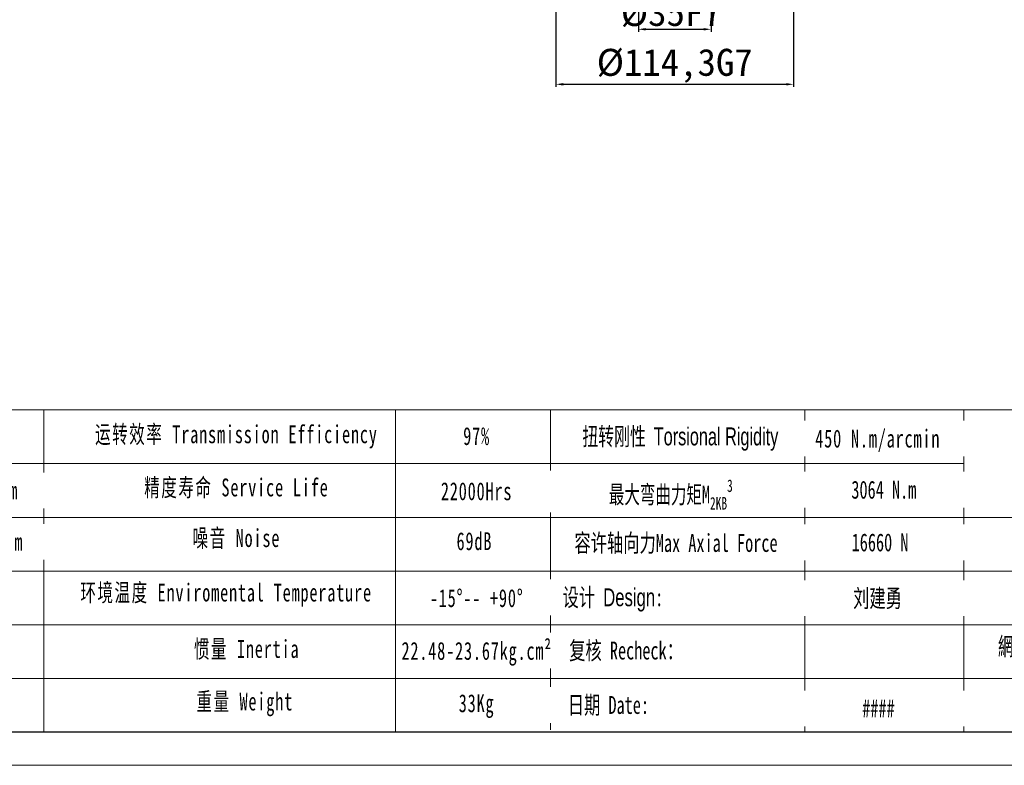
# Model space of a CAD drawing. Header units: millimetres. Extents: x 0 to 1354, y 0 to 958.
# Tile 2 of 10: x 467 to 941, y 0 to 359. Entities that reach past the tile are written whole.
import ezdxf

# ---------------------------------------------------------------- set-up
doc = ezdxf.new("R2010")
doc.units = ezdxf.units.MM
doc.header["$LTSCALE"] = 3
doc.header["$PDSIZE"] = -5
for name, color, linetype, lineweight in [('SLD-0', 7, 'Continuous', 18), ('图框_外框线', 7, 'Continuous', 18), ('尺寸线层', 3, 'Continuous', 18)]:
    doc.layers.add(name, color=color, linetype=linetype, lineweight=lineweight)
doc.styles.add('工程字', font='txt')
doc.styles.add('标准', font='txt', dxfattribs={"width": 0.667})
doc.dimstyles.new('ISO-25', dxfattribs={"dimtxt": 8, "dimasz": 3.5, "dimexe": 1.25, "dimexo": 1, "dimgap": 1.3, "dimtad": 1, "dimtxsty": '工程字', "dimcen": 2, "dimdle": 7, "dimadec": 0, "dimazin": 0, "dimtfac": 1, "dimtmove": 0, "dimatfit": 3, "dimfxl": 1, "dimarcsym": 0})

# ---------------------------------------------------------------- blocks, each defined once
blk = doc.blocks.new('*D20')
at = {"layer": 'Defpoints', "color": 0, "ltscale": 3}
for p in [(724.82, 379.33), (839.12, 379.33), (839.12, 327.48)]:
    blk.add_point(p, dxfattribs=at)
at = {"layer": '尺寸线层', "color": 0, "lineweight": -2}
for p, q in [((724.82, 378.33), (724.82, 326.23)), ((839.12, 378.33), (839.12, 326.23)), ((728.32, 327.48), (835.62, 327.48))]:
    blk.add_line(p, q, dxfattribs=at)
at = {"layer": '尺寸线层', "color": 0, "ltscale": 3}
for points in [[(728.32, 328.06), (728.32, 326.89), (724.82, 327.48)], [(835.62, 326.89), (835.62, 328.06), (839.12, 327.48)]]:
    blk.add_solid(points, dxfattribs=at)
at = {"layer": '尺寸线层', "color": 0, "ltscale": 3, "insert": (781.97, 336.36), "char_height": 13, "attachment_point": 5, "style": '工程字'}
blk.add_mtext('%%c114,3{}{G7{\\H0.7x;}{}}', dxfattribs=at)
blk = doc.blocks.new('*D21')
at = {"layer": 'Defpoints', "color": 0, "ltscale": 3}
for p in [(764.47, 386.83), (799.47, 386.83), (799.47, 353.93)]:
    blk.add_point(p, dxfattribs=at)
at = {"layer": '尺寸线层', "color": 0, "lineweight": -2}
for p, q in [((764.47, 385.83), (764.47, 352.68)), ((799.47, 385.83), (799.47, 352.68)), ((767.97, 353.93), (795.97, 353.93))]:
    blk.add_line(p, q, dxfattribs=at)
at = {"layer": '尺寸线层', "color": 0, "ltscale": 3}
for points in [[(767.97, 354.52), (767.97, 353.35), (764.47, 353.93)], [(795.97, 353.35), (795.97, 354.52), (799.47, 353.93)]]:
    blk.add_solid(points, dxfattribs=at)
at = {"layer": '尺寸线层', "color": 0, "ltscale": 3, "insert": (780.31, 361.73), "char_height": 13, "attachment_point": 5, "style": '工程字'}
blk.add_mtext('%%c35{}{F7{\\H0.7x;}{}}', dxfattribs=at)

msp = doc.modelspace()

# ---------------------------------------------------------------- linework, layer by layer
at = {"layer": 'SLD-0'}
for p, q in [((478.4451, 170.8677), (478.4451, 16.1371)), ((647.7246, 170.8677), (647.7246, 16.1195))]:
    msp.add_line(p, q, dxfattribs=at)
at = {"layer": '图框_外框线'}
for p, q in [((119.609, 170.8677), (1337.9221, 170.8677)), ((722.2219, 170.8677), (722.2219, 16.9779)), ((844.5219, 170.8677), (844.5219, 16.1195)), ((921.0793, 170.8677), (921.0793, 16.1195)), ((236.3623, 145.0479), (921.0793, 145.0479)), ((119.609, 119.2281), (1337.9221, 119.2281)), ((236.3623, 93.4083), (1337.9221, 93.4083)), ((236.3623, 67.5886), (1337.9221, 67.5886)), ((236.3623, 41.7688), (1337.9221, 41.7688))]:
    msp.add_line(p, q, dxfattribs=at)
at = {"layer": '图框_外框线', "color": 3}
msp.add_lwpolyline([(0, 0), (1354.0416, 0), (1354.0416, 957.5009), (0, 957.5009)], close=True, dxfattribs=at)
at = {"layer": '图框_外框线', "color": 3, "lineweight": 25}
msp.add_lwpolyline([(80.5977, 16.1195), (1337.9221, 16.1195), (1337.9221, 941.3813), (80.5977, 941.3813)], close=True, dxfattribs=at)

# ---------------------------------------------------------------- texts
at = {"layer": 'SLD-0', "color": 1, "attachment_point": 2, "line_spacing_factor": 1.15057, "style": '标准'}
for s, insert, char_height, width in [('\\T1.1;97%', (686.6693, 162.6246), 8.6066, 110.067074), ('\\T1.1;22000Hrs', (686.6693, 136.0981), 8.606599, 110.067074), ('\\T1.1;噪音 Noise', (571.1479, 113.5793), 8.606599, 146.256693), ('\\T1.1;图名 Drawing name', (984.0681, 114.4686), 8.606599, 110.067074), ('\\T1.1;69dB', (685.6094, 112.0741), 8.6066, 110.067074), ('{\\T1.1;环境温度 Enviromental Temperature}', (566.2137, 87.3845), 8.606599, 361.180113), ('\\T1.1;-15%%D-- +90%%D', (686.6693, 84.704), 8.606599, 110.067074), ('\\T1.1;網址/邮箱Website/email', (983.9484, 61.475), 8.606599, 110.067074), ('\\T1.1;惯量 Inertia', (576.0821, 60.2652), 8.606599, 146.256693), ('{\\T1.1;22.48-23.67kg.cm²}', (686.6693, 59.3289), 8.606599, 110.067074), ('\\T1.1;重量 Weight', (575.157, 34.9949), 8.606599, 146.256693), ('\\T1.1;33Kg', (686.6693, 34.1608), 8.6066, 110.067074), ('\\T1.1;電話/传真Tel./Fax', (982.0201, 35.3425), 8.606599, 110.067074)]:
    msp.add_mtext(s, dxfattribs=dict(at, insert=insert, char_height=char_height, width=width))

# ---------------------------------------------------------------- dimensions: what is measured, and where the dimension line sits
at = {"layer": '尺寸线层'}
dim = msp.add_linear_dim(base=(799.4692, 353.9322), p1=(764.4692, 386.8309), p2=(799.4692, 386.8309), text='%%c<>{}{F7{\\H0.7x;}{}}', dimstyle='ISO-25', override={"dimtxt": 13}, dxfattribs=at)
dim.commit()
dim.dimension.update_dxf_attribs({"geometry": '*D21', "text_midpoint": (780.3065, 353.9322), "dimtype": 160})
dim = msp.add_linear_dim(base=(839.1192, 327.4751), p1=(724.8192, 379.3309), p2=(839.1192, 379.3309), text='%%c<>{}{G7{\\H0.7x;}{}}', dimstyle='ISO-25', override={"dimtxt": 13}, dxfattribs=at)
dim.commit()
dim.dimension.update_dxf_attribs({"geometry": '*D20', "text_midpoint": (781.9692, 336.3645)})

# ---------------------------------------------------------------- next in the draw order: texts
at = {"layer": 'SLD-0', "color": 1, "width": 110.067074, "attachment_point": 2, "style": '标准', "bg_fill": 2}
for s, insert, char_height in [('{\\T1.1;450 N.m/arcmin}', (879.6365, 161.427), 8.606599), ('\\A1;最大弯曲力矩M{\\H0.7x;\\S^ 2KB;}{\\H0.7x;\\S3^ ;}', (780.0736, 137.4464), 8.606599), ('{\\f宋体|b0|i0|c134|p2;设计 \\fArial|b0|i0|c0|p2;Design}:', (752.2342, 85.0938), 8.606599), ('{\\fSimSun|b1|i0|c134|p2;刘建勇 }', (879.539, 84.6324), 8.606599), ('{\\f宋体|b0|i0|c134|p2;复核 Recheck：}', (758.5759, 59.4966), 8.606599), ('{\\f宋体|b0|i0|c134|p2;日期 }Date:', (750.0675, 33.3196), 8.606599), ('####', (879.9632, 31.6546), 8.6066)]:
    msp.add_mtext(s, dxfattribs=dict(at, insert=insert, char_height=char_height))
at = {"layer": 'SLD-0', "color": 1, "char_height": 8.606599, "width": 361.180113, "attachment_point": 2, "line_spacing_factor": 1.15057, "style": '标准', "bg_fill": 2}
for s, insert in [('\\T1.1;900-1200N·m', (440.3755, 136.4616)), ('\\T1.1;2700-3600N·m', (440.6809, 111.7398))]:
    msp.add_mtext(s, dxfattribs=dict(at, insert=insert))

# ---------------------------------------------------------------- next in the draw order: texts
at = {"layer": 'SLD-0', "color": 1, "char_height": 8.606599, "width": 110.067074, "attachment_point": 2, "style": '标准', "bg_fill": 2}
for s, insert in [('{\\f宋体|b0|i0|c134|p2;\\W0.65;扭转刚性 \\fArial|b0|i0|c0|p34;Torsional Rigidity}', (784.6874, 162.4571)), ('{\\fSimSun|b1|i0|c134|p2;3064 N.m}', (882.5463, 136.8298)), ('{\\f宋体|b0|i0|c134|p2;容许轴向力Max Axial Force}', (782.5967, 111.2279))]:
    msp.add_mtext(s, dxfattribs=dict(at, insert=insert))
at = {"layer": 'SLD-0', "color": 1, "char_height": 8.606599, "width": 146.256693, "attachment_point": 2, "line_spacing_factor": 1.15057, "style": '标准'}
for s, insert in [('\\T1.1;运转效率 Transmission Efficiency', (571.1479, 163.5035)), ('\\T1.1;精度寿命 Service Life', (571.1479, 137.9251))]:
    msp.add_mtext(s, dxfattribs=dict(at, insert=insert))

# ---------------------------------------------------------------- next in the draw order: texts
at = {"layer": 'SLD-0', "color": 1, "insert": (880.7237, 111.4942), "char_height": 8.606599, "width": 110.067074, "attachment_point": 2, "style": '标准', "bg_fill": 2}
msp.add_mtext('{\\fSimSun|b1|i0|c134|p2;16660 N}', dxfattribs=at)

doc.saveas('drawing.dxf')
